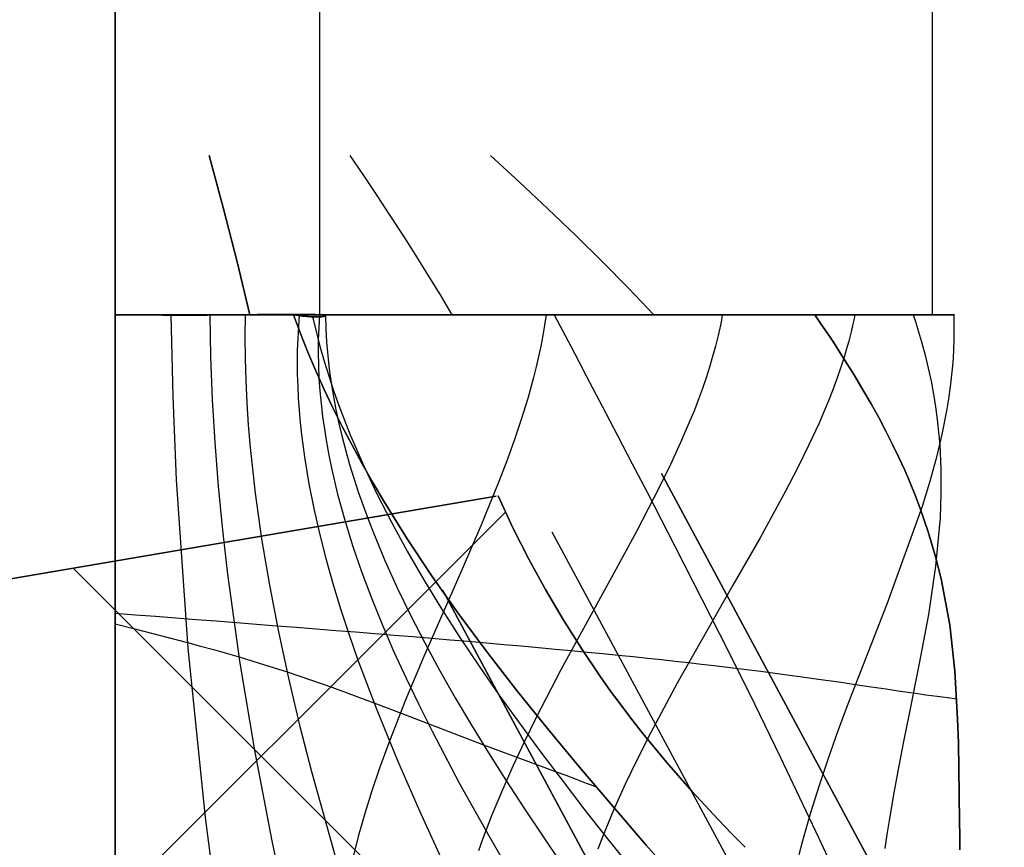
# Model space of a CAD drawing. Header units: millimetres. Extents: x -630 to 192, y -7 to 1615.
# Tile 90 of 249: x 178.54 to 180.89, y 17.82 to 19.8. Entities that reach past the tile are written whole.
import ezdxf

# ---------------------------------------------------------------- set-up
doc = ezdxf.new("R2010")
doc.units = ezdxf.units.MM
doc.header["$MEASUREMENT"] = 0
doc.layers.add('OVIDIO 160x80x72h', color=7, linetype='Continuous')

msp = doc.modelspace()

# ---------------------------------------------------------------- linework, layer by layer
at = {"layer": 'OVIDIO 160x80x72h'}
for points in [[(178.7709573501, 19.09193487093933), (178.7709573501, 803.7713601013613)], [(178.7709573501, 803.7713601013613), (178.7709573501, 19.09193487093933)], [(179.2575818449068, 803.77136010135), (179.2575818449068, 19.0917862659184)], [(180.7174553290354, 803.77136010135), (180.7174553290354, 19.09193487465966)], [(178.7709573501, 17.59193487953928), (178.7709573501, 19.09193487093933)], [(178.7709573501, 19.09193487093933), (178.7709573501, 17.59193487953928)], [(178.5847923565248, 17.50524927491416), (179.7010034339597, 18.62146035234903)], [(178.670610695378, 18.48766574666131), (179.8035198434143, 17.35475659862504)]]:
    msp.add_lwpolyline(points, dxfattribs=at)
at = {"layer": 'OVIDIO 160x80x72h', "extrusion": (1, 0, 0)}
for points in [[(803.7713601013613, 719.8661610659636), (19.09193487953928, 719.8661606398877)], [(19.09193487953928, 719.8661606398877), (803.7713601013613, 719.8661610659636)], [(19.47146639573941, 717.5773067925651), (803.7713601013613, 717.5773067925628)], [(803.7713601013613, 717.5773067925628), (19.47146639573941, 717.5773067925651)], [(19.09193487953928, 719.8661606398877), (17.59193487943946, 719.8661611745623)], [(17.59193487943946, 719.8661611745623), (19.09193487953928, 719.8661606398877)]]:
    msp.add_lwpolyline(points, dxfattribs=at)
at = {"layer": 'OVIDIO 160x80x72h', "extrusion": (0.9999999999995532, 9.452204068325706e-07, 0)}
for points in [[(19.47129720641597, 718.9189475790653), (803.7711909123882, 718.9204302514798)], [(803.7711909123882, 718.9204302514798), (19.47129720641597, 718.9189475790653)]]:
    msp.add_lwpolyline(points, dxfattribs=at)
at = {"layer": 'OVIDIO 160x80x72h', "extrusion": (-0.1089792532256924, 0.202851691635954, 0.9731262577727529)}
for points in [[(-166.8952477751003, 70.6342789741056), (-166.8952477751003, 231.2901234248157)], [(-166.8952477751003, 231.2901234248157), (-166.8952477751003, 70.6342789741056)]]:
    msp.add_lwpolyline(points, dxfattribs=at)
at = {"layer": 'OVIDIO 160x80x72h', "extrusion": (-0.10897925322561, 0.2028516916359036, 0.9731262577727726)}
msp.add_lwpolyline([(-167.1907177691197, 231.2901234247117), (-167.1907177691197, 70.63427897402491)], dxfattribs=at)
at = {"layer": 'OVIDIO 160x80x72h', "extrusion": (-0.1089792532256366, 0.20285169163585, 0.9731262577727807)}
for points in [[(-167.4861877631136, 231.2901234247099), (-167.4861877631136, 70.63427897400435)], [(-167.4861877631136, 70.63427897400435), (-167.4861877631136, 231.2901234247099)]]:
    msp.add_lwpolyline(points, dxfattribs=at)
at = {"layer": 'OVIDIO 160x80x72h', "extrusion": (0.8812084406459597, 0.2655070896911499, -0.3911235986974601)}
for points in [[(-34.94203754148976, 732.0551735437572), (10.6776934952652, 672.8350557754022)], [(10.6776934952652, 672.8350557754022), (-34.94203754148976, 732.0551735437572)]]:
    msp.add_lwpolyline(points, dxfattribs=at)
at = {"layer": 'OVIDIO 160x80x72h', "extrusion": (0.8811853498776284, 0.2655605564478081, -0.391139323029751)}
for points in [[(10.64328880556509, 671.4014656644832), (-35.67699165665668, 731.5197195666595)], [(-35.67699165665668, 731.5197195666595), (10.64328880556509, 671.4014656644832)]]:
    msp.add_lwpolyline(points, dxfattribs=at)
at = {"layer": 'OVIDIO 160x80x72h', "extrusion": (-0.0002316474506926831, 0.9998846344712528, 0.01518762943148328)}
for points in [[(-191.2609136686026, -0.5699951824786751), (-180.2764531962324, 719.5271544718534)], [(-180.2764531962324, 719.5271544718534), (-191.2609136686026, -0.5699951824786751)]]:
    msp.add_lwpolyline(points, dxfattribs=at)
at = {"layer": 'OVIDIO 160x80x72h', "extrusion": (0.7039764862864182, 0.7098970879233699, 0.02152280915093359)}
msp.add_lwpolyline([(-115.5569684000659, -3.469469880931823), (-115.5483132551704, -1.022197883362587), (-115.4650987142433, 716.7210518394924)], dxfattribs=at)
at = {"layer": 'OVIDIO 160x80x72h', "extrusion": (0.7039764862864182, 0.70989708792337, 0.02152280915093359)}
msp.add_lwpolyline([(-115.4650987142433, 716.7210518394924), (-115.5483132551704, -1.022197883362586), (-115.5569684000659, -3.469469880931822)], dxfattribs=at)
at = {"layer": 'OVIDIO 160x80x72h', "extrusion": (-0.000231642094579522, 0.9998841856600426, 0.0152171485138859)}
msp.add_lwpolyline([(-179.3926882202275, 719.5242714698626), (-190.355590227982, -0.5727716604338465)], dxfattribs=at)
at = {"layer": 'OVIDIO 160x80x72h', "extrusion": (-0.0002316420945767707, 0.9998841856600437, 0.01521714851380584)}
msp.add_lwpolyline([(-180.8926326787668, 719.5412807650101), (-191.855431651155, -0.5489945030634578)], dxfattribs=at)
at = {"layer": 'OVIDIO 160x80x72h', "extrusion": (0.9998841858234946, -0.0002316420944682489, 0.01521713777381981)}
for points in [[(27.02815460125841, -3.028065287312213), (16.06545292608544, 717.0553112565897)], [(16.06545292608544, 717.0553112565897), (27.02815460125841, -3.028065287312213)]]:
    msp.add_lwpolyline(points, dxfattribs=at)
at = {"layer": 'OVIDIO 160x80x72h', "extrusion": (0.9998841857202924, -0.0002316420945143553, 0.01521714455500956)}
for points in [[(25.96774302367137, -3.044210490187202), (15.00504622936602, 717.0391661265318)], [(15.00504622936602, 717.0391661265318), (25.96774302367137, -3.044210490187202)]]:
    msp.add_lwpolyline(points, dxfattribs=at)
at = {"layer": 'OVIDIO 160x80x72h', "extrusion": (0.8812713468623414, 0.2653498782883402, -0.3910885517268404)}
for points in [[(-31.8217021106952, 729.1756305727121), (-33.93703785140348, 731.9231778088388)], [(-33.93703785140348, 731.9231778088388), (-31.8217021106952, 729.1756305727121)]]:
    msp.add_lwpolyline(points, dxfattribs=at)
at = {"layer": 'OVIDIO 160x80x72h', "extrusion": (0.8812746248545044, 0.2653521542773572, -0.3910796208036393)}
msp.add_lwpolyline([(-31.91147190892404, 729.1078264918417), (-33.8373235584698, 731.6091891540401)], dxfattribs=at)
at = {"layer": 'OVIDIO 160x80x72h', "extrusion": (0.2760676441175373, 0.1226097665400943, 0.9532856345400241)}
msp.add_lwpolyline([(-54.76247655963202, 55.18523193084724), (-54.76247655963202, 53.68523694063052)], dxfattribs=at)
at = {"layer": 'OVIDIO 160x80x72h', "extrusion": (0, 1, 0)}
for points in [[(-178.9945641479, 718.9189475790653), (-179.6653845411, 717.5773067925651)], [(-179.6653845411, 717.5773067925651), (-178.9945641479, 718.9189475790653)], [(-180.0545957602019, 717.8324491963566), (-179.0918669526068, 718.9827331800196)], [(-179.0918669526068, 718.9827331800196), (-180.0545957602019, 717.8324491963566)], [(-179.5533782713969, 718.4313119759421), (-179.9175811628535, 718.6134134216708)], [(-180.1276862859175, 717.8967100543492), (-179.6936095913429, 718.7648634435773)], [(-180.4381457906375, 718.2614065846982), (-180.417998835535, 718.231588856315), (-180.3972947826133, 718.2021050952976), (-180.3760419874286, 718.1729707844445), (-180.3542493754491, 718.1442011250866), (-180.3319264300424, 718.1158110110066), (-180.3090831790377, 718.0878150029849), (-180.285730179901, 718.0602273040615), (-180.2618785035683, 718.0330617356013), (-180.23753971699, 718.0063317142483), (-180.2127258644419, 717.9800502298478), (-180.187449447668, 717.9542298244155), (-180.161723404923, 717.9288825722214), (-180.1355610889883, 717.904020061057), (-180.1089762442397, 717.879653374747), (-180.0819829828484, 717.8557930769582), (-180.0545957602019, 717.8324491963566)], [(-180.0545957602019, 717.8324491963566), (-180.0819829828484, 717.8557930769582), (-180.1089762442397, 717.879653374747), (-180.1355610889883, 717.904020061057), (-180.161723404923, 717.9288825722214), (-180.187449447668, 717.9542298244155), (-180.2127258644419, 717.9800502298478), (-180.23753971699, 718.0063317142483), (-180.2618785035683, 718.0330617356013), (-180.285730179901, 718.0602273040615), (-180.3090831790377, 718.0878150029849), (-180.3319264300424, 718.1158110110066), (-180.3542493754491, 718.1442011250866), (-180.3760419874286, 718.1729707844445), (-180.3972947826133, 718.2021050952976), (-180.417998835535, 718.231588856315), (-180.4381457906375, 718.2614065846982)]]:
    msp.add_lwpolyline(points, dxfattribs=at)
at = {"layer": 'OVIDIO 160x80x72h', "extrusion": (-8.628839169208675e-05, 0.999999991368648, -9.908086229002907e-05)}
for points in [[(-179.093513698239, 718.9846197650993), (-179.1010301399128, 718.9910134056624), (-179.1084290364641, 718.9975631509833), (-179.1157055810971, 719.0042657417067), (-179.1228550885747, 719.011117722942), (-179.1298730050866, 719.0181154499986), (-179.1367549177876, 719.0252550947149), (-179.1434965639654, 719.032532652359), (-179.1500938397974, 719.039943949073), (-179.1565428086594, 719.0474846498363), (-179.1628397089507, 719.0551502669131), (-179.1689809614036, 719.06293616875), (-179.1749631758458, 719.0708375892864), (-179.1807831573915, 719.0788496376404), (-179.1864379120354, 719.0869673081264), (-179.1919246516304, 719.095185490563), (-179.1972407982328, 719.1034989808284)], [(-179.1972407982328, 719.1034989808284), (-179.1919246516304, 719.095185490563), (-179.1864379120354, 719.0869673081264), (-179.1807831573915, 719.0788496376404), (-179.1749631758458, 719.0708375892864), (-179.1689809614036, 719.06293616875), (-179.1628397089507, 719.0551502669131), (-179.1565428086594, 719.0474846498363), (-179.1500938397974, 719.039943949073), (-179.1434965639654, 719.032532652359), (-179.1367549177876, 719.0252550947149), (-179.1298730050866, 719.0181154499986), (-179.1228550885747, 719.011117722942), (-179.1157055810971, 719.0042657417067), (-179.1084290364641, 718.9975631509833), (-179.1010301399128, 718.9910134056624), (-179.093513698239, 718.9846197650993)]]:
    msp.add_lwpolyline(points, dxfattribs=at)
at = {"layer": 'OVIDIO 160x80x72h', "extrusion": (1.144784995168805e-05, 0.9999999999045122, -7.740965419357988e-06)}
for points in [[(-179.1953754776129, 719.101760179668), (-180.4379272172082, 718.2615543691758)], [(-180.4379272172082, 718.2615543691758), (-179.1953754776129, 719.101760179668)]]:
    msp.add_lwpolyline(points, dxfattribs=at)
at = {"layer": 'OVIDIO 160x80x72h', "extrusion": (6.901766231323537e-06, 1.177295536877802e-06, 0.9999999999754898)}
for points in [[(178.077861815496, 18.38655530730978), (179.6783191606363, 18.65955952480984)], [(179.6783191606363, 18.65955952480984), (178.077861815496, 18.38655530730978)]]:
    msp.add_lwpolyline(points, dxfattribs=at)
at = {"layer": 'OVIDIO 160x80x72h', "extrusion": (-0.1614940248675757, 0.9827773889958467, -0.08982362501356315)}
msp.add_lwpolyline([(-181.3252664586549, 716.1917229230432), (-180.4619660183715, 715.7198215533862)], dxfattribs=at)
at = {"layer": 'OVIDIO 160x80x72h'}
for points in [[(179.0918669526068, 19.09193487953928, 718.9827331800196), (179.0610909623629, 19.218434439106, 718.9589481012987), (179.0286507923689, 19.34496683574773, 718.9376823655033), (178.9945641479, 19.47146639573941, 718.9189475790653)], [(178.9945641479, 19.47146639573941, 718.9189475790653), (179.0286507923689, 19.34496683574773, 718.9376823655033), (179.0610909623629, 19.218434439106, 718.9589481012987), (179.0918669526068, 19.09193487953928, 718.9827331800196)], [(179.3299743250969, 19.47146639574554, 718.2481272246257), (179.3623404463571, 19.42403036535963, 718.264908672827), (179.3941896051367, 19.37658969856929, 718.2826185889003), (179.4255004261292, 19.32914594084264, 718.3012429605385), (179.4562515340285, 19.28170063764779, 718.3207677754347), (179.4864215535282, 19.23425533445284, 718.3411790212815), (179.515989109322, 19.18681157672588, 718.3624626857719), (179.5449328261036, 19.13937090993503, 718.3846047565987), (179.5732313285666, 19.09193487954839, 718.4075912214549)], [(179.6653845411, 19.47146639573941, 717.5773067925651), (179.7342242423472, 19.40821150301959, 717.6134158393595), (179.8016086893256, 19.34495589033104, 717.6521723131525), (179.8674365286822, 19.28170063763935, 717.6935187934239), (179.9316081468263, 19.21844538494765, 717.7373917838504), (179.9940255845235, 19.1551897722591, 717.7837252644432), (180.0545957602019, 19.09193487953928, 717.8324491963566)], [(180.0545957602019, 19.09193487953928, 717.8324491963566), (179.9940255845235, 19.1551897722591, 717.7837252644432), (179.9316081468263, 19.21844538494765, 717.7373917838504), (179.8674365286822, 19.28170063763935, 717.6935187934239), (179.8016086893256, 19.34495589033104, 717.6521723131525), (179.7342242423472, 19.40821150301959, 717.6134158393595), (179.6653845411, 19.47146639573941, 717.5773067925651)], [(179.1955940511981, 19.0919556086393, 719.1016123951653), (179.2013636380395, 19.09111249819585, 719.1111200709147), (179.2069403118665, 19.09033778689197, 719.1208290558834), (179.2123200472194, 19.08963423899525, 719.1307336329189), (179.2174988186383, 19.08900461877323, 719.1408280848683), (179.2224726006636, 19.0884516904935, 719.1511066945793), (179.2272373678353, 19.08797821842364, 719.1615637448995), (179.2317890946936, 19.0875869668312, 719.1721935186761), (179.2361237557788, 19.08728069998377, 719.1829902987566), (179.2402373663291, 19.08706047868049, 719.1939487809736), (179.2441261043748, 19.08692054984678, 719.2050653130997), (179.2477861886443, 19.08685345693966, 719.2163366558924), (179.251213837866, 19.08685174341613, 719.2277595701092), (179.2544052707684, 19.0869079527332, 719.239330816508), (179.2573567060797, 19.08701462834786, 719.2510471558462), (179.2600643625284, 19.08716431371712, 719.2629053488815), (179.2625244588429, 19.08734955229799, 719.2749021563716), (179.2647305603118, 19.08756457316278, 719.2870361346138), (179.266665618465, 19.08781034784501, 719.2993130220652), (179.2683099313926, 19.08808953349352, 719.3117403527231), (179.2696437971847, 19.08840478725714, 719.3243256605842), (179.2706475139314, 19.08875876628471, 719.3370764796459), (179.2713013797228, 19.08915412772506, 719.350000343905), (179.271585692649, 19.08959352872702, 719.3631047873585), (179.2714807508, 19.09007962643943, 719.3763973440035), (179.2708491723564, 19.09040308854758, 719.3923201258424), (179.2696943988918, 19.09071316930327, 719.4082456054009), (179.2680207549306, 19.0910089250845, 719.4241554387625), (179.2658325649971, 19.09128941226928, 719.4400312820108), (179.2631341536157, 19.0915536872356, 719.4558547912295), (179.2599298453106, 19.09180080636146, 719.471607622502), (179.2562239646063, 19.09202982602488, 719.4872714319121), (179.2520208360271, 19.09223980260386, 719.502827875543), (179.2473247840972, 19.09242979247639, 719.5182586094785), (179.2421401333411, 19.09259885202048, 719.5335452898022), (179.2364712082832, 19.09274603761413, 719.5486695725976), (179.2303223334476, 19.09287040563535, 719.5636131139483), (179.2236978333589, 19.09297101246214, 719.5783575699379), (179.2166020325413, 19.0930469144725, 719.5928845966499), (179.2090392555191, 19.09309716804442, 719.6071758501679), (179.2010138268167, 19.09312082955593, 719.6212129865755), (179.1925313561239, 19.09311757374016, 719.6349787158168), (179.1836025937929, 19.09308954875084, 719.6484599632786), (179.1742395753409, 19.09303952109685, 719.6616447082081), (179.1644543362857, 19.09297025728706, 719.6745209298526), (179.1542589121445, 19.09288452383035, 719.6870766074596), (179.1436653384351, 19.09278508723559, 719.6992997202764), (179.1326856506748, 19.09267471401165, 719.7111782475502), (179.1213318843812, 19.09255617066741, 719.7227001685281), (179.1096160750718, 19.09243222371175, 719.7338534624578), (179.0975502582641, 19.09230563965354, 719.7446261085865), (179.0851464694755, 19.09217918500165, 719.7550060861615), (179.0724167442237, 19.09205562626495, 719.7649813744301), (179.059373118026, 19.09193772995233, 719.7745399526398), (179.0460276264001, 19.09182826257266, 719.7836698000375), (179.0323923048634, 19.09172999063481, 719.7923588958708), (179.0184791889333, 19.09164568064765, 719.8005952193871), (179.0043010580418, 19.09157748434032, 719.8083680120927), (178.989873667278, 19.09152509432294, 719.8156715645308), (178.9752135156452, 19.0914875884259, 719.8225014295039), (178.9603371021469, 19.09146404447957, 719.8288531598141), (178.9452609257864, 19.09145354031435, 719.834722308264), (178.9300014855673, 19.09145515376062, 719.8401044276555), (178.9145752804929, 19.09146796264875, 719.8449950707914), (178.8989988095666, 19.09149104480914, 719.8493897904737), (178.883288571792, 19.09152347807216, 719.8532841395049), (178.8674610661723, 19.0915643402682, 719.8566736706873), (178.851532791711, 19.09161270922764, 719.8595539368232), (178.8355202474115, 19.09166766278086, 719.8619204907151), (178.8194399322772, 19.09172827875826, 719.863768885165), (178.8033083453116, 19.0917936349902, 719.8650946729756), (178.7871419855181, 19.09186280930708, 719.865893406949), (178.7709573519, 19.09193487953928, 719.8661606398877)], [(178.7709573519, 19.09193487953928, 719.8661606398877), (178.7871419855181, 19.09186280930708, 719.865893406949), (178.8033083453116, 19.0917936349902, 719.8650946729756), (178.8194399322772, 19.09172827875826, 719.863768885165), (178.8355202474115, 19.09166766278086, 719.8619204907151), (178.851532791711, 19.09161270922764, 719.8595539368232), (178.8674610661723, 19.0915643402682, 719.8566736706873), (178.883288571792, 19.09152347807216, 719.8532841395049), (178.8989988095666, 19.09149104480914, 719.8493897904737), (178.9145752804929, 19.09146796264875, 719.8449950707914), (178.9300014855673, 19.09145515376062, 719.8401044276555), (178.9452609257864, 19.09145354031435, 719.834722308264), (178.9603371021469, 19.09146404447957, 719.8288531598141), (178.9752135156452, 19.0914875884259, 719.8225014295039), (178.989873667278, 19.09152509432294, 719.8156715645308), (179.0043010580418, 19.09157748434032, 719.8083680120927), (179.0184791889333, 19.09164568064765, 719.8005952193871), (179.0323923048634, 19.09172999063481, 719.7923588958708), (179.0460276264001, 19.09182826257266, 719.7836698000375), (179.059373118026, 19.09193772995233, 719.7745399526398), (179.0724167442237, 19.09205562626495, 719.7649813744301), (179.0851464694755, 19.09217918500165, 719.7550060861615), (179.0975502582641, 19.09230563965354, 719.7446261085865), (179.1096160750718, 19.09243222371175, 719.7338534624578), (179.1213318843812, 19.09255617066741, 719.7227001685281), (179.1326856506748, 19.09267471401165, 719.7111782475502), (179.1436653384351, 19.09278508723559, 719.6992997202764), (179.1542589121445, 19.09288452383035, 719.6870766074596), (179.1644543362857, 19.09297025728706, 719.6745209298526), (179.1742395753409, 19.09303952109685, 719.6616447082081), (179.1836025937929, 19.09308954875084, 719.6484599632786), (179.1925313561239, 19.09311757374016, 719.6349787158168), (179.2010138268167, 19.09312082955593, 719.6212129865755), (179.2090392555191, 19.09309716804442, 719.6071758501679), (179.2166020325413, 19.0930469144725, 719.5928845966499), (179.2236978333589, 19.09297101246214, 719.5783575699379), (179.2303223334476, 19.09287040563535, 719.5636131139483), (179.2364712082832, 19.09274603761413, 719.5486695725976), (179.2421401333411, 19.09259885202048, 719.5335452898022), (179.2473247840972, 19.09242979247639, 719.5182586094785), (179.2520208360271, 19.09223980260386, 719.502827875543), (179.2562239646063, 19.09202982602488, 719.4872714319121), (179.2599298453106, 19.09180080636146, 719.471607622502), (179.2631341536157, 19.0915536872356, 719.4558547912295), (179.2658325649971, 19.09128941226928, 719.4400312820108), (179.2680207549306, 19.0910089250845, 719.4241554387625), (179.2696943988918, 19.09071316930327, 719.4082456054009), (179.2708491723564, 19.09040308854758, 719.3923201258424), (179.2714807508, 19.09007962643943, 719.3763973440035), (179.271585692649, 19.08959352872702, 719.3631047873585), (179.2713013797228, 19.08915412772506, 719.350000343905), (179.2706475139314, 19.08875876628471, 719.3370764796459), (179.2696437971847, 19.08840478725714, 719.3243256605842), (179.2683099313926, 19.08808953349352, 719.3117403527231), (179.266665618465, 19.08781034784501, 719.2993130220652), (179.2647305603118, 19.08756457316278, 719.2870361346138), (179.2625244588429, 19.08734955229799, 719.2749021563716), (179.2600643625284, 19.08716431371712, 719.2629053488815), (179.2573567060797, 19.08701462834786, 719.2510471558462), (179.2544052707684, 19.0869079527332, 719.239330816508), (179.251213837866, 19.08685174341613, 719.2277595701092), (179.2477861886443, 19.08685345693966, 719.2163366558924), (179.2441261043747, 19.08692054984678, 719.2050653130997), (179.2402373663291, 19.08706047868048, 719.1939487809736), (179.2361237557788, 19.08728069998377, 719.1829902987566), (179.2317890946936, 19.0875869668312, 719.1721935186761), (179.2272373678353, 19.08797821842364, 719.1615637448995), (179.2224726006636, 19.0884516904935, 719.1511066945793), (179.2174988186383, 19.08900461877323, 719.1408280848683), (179.2123200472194, 19.08963423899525, 719.1307336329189), (179.2069403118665, 19.09033778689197, 719.1208290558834), (179.2013636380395, 19.09111249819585, 719.1111200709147), (179.1955940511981, 19.0919556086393, 719.1016123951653)], [(178.7709573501, 19.09193487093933, 721.3661611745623), (178.8153492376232, 19.09193487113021, 721.3656684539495), (178.8601178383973, 19.09193487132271, 721.3641727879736), (178.9052338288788, 19.09193487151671, 721.3616485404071), (178.9506662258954, 19.09193487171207, 721.358070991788), (178.9963824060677, 19.09193487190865, 721.3534164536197), (179.0423481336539, 19.0919348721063, 721.3476623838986), (179.0885275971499, 19.09193487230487, 721.3407875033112), (179.1348834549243, 19.0919348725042, 721.3327719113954), (179.1813768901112, 19.09193487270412, 721.3235972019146), (179.2279676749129, 19.09193487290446, 721.3132465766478), (179.2746142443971, 19.09193487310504, 721.301704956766), (179.3212737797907, 19.09193487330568, 721.2889590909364), (179.3679023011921, 19.09193487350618, 721.2749976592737), (179.4144547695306, 19.09193487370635, 721.2598113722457), (179.4608851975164, 19.091934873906, 721.2433930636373), (179.5071467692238, 19.09193487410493, 721.2257377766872), (179.5531919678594, 19.09193487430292, 721.2068428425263), (179.5989727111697, 19.09193487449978, 721.1867079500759), (179.6444404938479, 19.09193487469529, 721.1653352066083), (179.689546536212, 19.09193487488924, 721.1427291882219), (179.7342419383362, 19.09193487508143, 721.1188969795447), (179.7784778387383, 19.09193487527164, 721.0938482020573), (179.8222055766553, 19.09193487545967, 721.06759503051), (179.8653768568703, 19.0919348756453, 721.0401521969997), (179.907943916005, 19.09193487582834, 721.01153698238), (179.9498596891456, 19.09193487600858, 720.9817691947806), (179.9910779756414, 19.09193487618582, 720.950871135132), (180.0315536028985, 19.09193487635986, 720.9188675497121), (180.0712425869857, 19.09193487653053, 720.8857855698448), (180.1101022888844, 19.09193487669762, 720.851654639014), (180.1480915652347, 19.09193487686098, 720.8165064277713), (180.1851709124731, 19.09193487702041, 720.7803747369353), (180.2213026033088, 19.09193487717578, 720.7432953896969), (180.2564508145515, 19.09193487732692, 720.7053061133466), (180.2905817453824, 19.09193487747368, 720.6664464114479), (180.3236637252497, 19.09193487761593, 720.6267574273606), (180.3556673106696, 19.09193487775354, 720.5862818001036), (180.386565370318, 19.0919348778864, 720.5450635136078), (180.4163331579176, 19.0919348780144, 720.503147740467), (180.4449483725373, 19.09193487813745, 720.4605806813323), (180.4723912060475, 19.09193487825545, 720.4174094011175), (180.4986443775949, 19.09193487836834, 720.3736816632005), (180.5236931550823, 19.09193487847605, 720.3294457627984), (180.5475253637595, 19.09193487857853, 720.2847503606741), (180.570131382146, 19.09193487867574, 720.23964431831), (180.5915041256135, 19.09193487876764, 720.1941765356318), (180.611639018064, 19.09193487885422, 720.1483957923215), (180.6305339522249, 19.09193487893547, 720.1023505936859), (180.6481892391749, 19.09193487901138, 720.0560890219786), (180.6646075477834, 19.09193487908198, 720.0096585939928), (180.6797938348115, 19.09193487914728, 719.9631061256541), (180.6937552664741, 19.09193487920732, 719.9164776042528), (180.7065011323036, 19.09193487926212, 719.8698180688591), (180.7180427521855, 19.09193487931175, 719.823171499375), (180.7283933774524, 19.09193487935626, 719.7765807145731), (180.7375680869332, 19.09193487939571, 719.7300872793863), (180.745583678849, 19.09193487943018, 719.6837314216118), (180.7524585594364, 19.09193487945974, 719.6375519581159), (180.7582126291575, 19.09193487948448, 719.5915862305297), (180.7628671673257, 19.0919348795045, 719.5458700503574), (180.7664447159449, 19.09193487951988, 719.5004376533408), (180.7689689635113, 19.09193487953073, 719.4553216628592), (180.7704646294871, 19.09193487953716, 719.4105530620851), (180.7709573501, 19.09193487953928, 719.3661611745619), (180.7706315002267, 19.09193487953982, 719.3300600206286), (180.769650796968, 19.09193487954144, 719.2938804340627), (180.768010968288, 19.09193487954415, 719.257639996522), (180.7657083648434, 19.09193487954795, 719.2213565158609), (180.7627399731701, 19.09193487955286, 719.1850479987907), (180.7591034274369, 19.09193487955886, 719.1487326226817), (180.7547970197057, 19.09193487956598, 719.1124287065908), (180.7498197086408, 19.0919348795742, 719.0761546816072), (180.7441711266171, 19.09193487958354, 719.0399290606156), (180.7378515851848, 19.09193487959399, 719.0037704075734), (180.7308620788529, 19.09193487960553, 718.9676973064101), (180.7232042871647, 19.09193487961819, 718.9317283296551), (180.7148805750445, 19.09193487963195, 718.895882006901), (180.705893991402, 19.0919348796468, 718.860176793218), (180.6962482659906, 19.09193487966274, 718.8246310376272), (180.6859478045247, 19.09193487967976, 718.7892629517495), (180.6749976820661, 19.09193487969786, 718.7540905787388), (180.6634036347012, 19.09193487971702, 718.7191317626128), (180.6511720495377, 19.09193487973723, 718.6844041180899), (180.6383099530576, 19.09193487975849, 718.6499250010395), (180.6248249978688, 19.09193487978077, 718.6157114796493), (180.6107254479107, 19.09193487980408, 718.5817803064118), (180.5960201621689, 19.09193487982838, 718.5481478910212), (180.5807185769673, 19.09193487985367, 718.5148302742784), (180.5648306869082, 19.09193487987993, 718.481843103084), (180.5483670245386, 19.09193487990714, 718.4492016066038), (180.5313386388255, 19.09193487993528, 718.4169205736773), (180.5137570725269, 19.09193487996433, 718.385014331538), (180.4956343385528, 19.09193487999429, 718.3534967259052), (180.4769828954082, 19.09193488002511, 718.3223811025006), (180.4578156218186, 19.09193488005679, 718.291680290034), (180.4381457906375, 19.0919348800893, 718.2614065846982)], [(180.4381457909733, 19.09193487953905, 718.2614065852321), (180.4564904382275, 19.09193487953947, 718.2896476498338), (180.4743075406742, 19.09193487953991, 718.3182010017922), (180.4915967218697, 19.09193487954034, 718.347057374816), (180.5083576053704, 19.09193487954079, 718.3762075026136), (180.5245898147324, 19.09193487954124, 718.4056421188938), (180.5402929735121, 19.0919348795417, 718.4353519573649), (180.5554667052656, 19.09193487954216, 718.4653277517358), (180.5701106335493, 19.09193487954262, 718.495560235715), (180.5978075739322, 19.09193487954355, 718.5567582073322), (180.6233807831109, 19.09193487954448, 718.6188717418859), (180.6468272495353, 19.0919348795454, 718.6818267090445), (180.6681439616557, 19.0919348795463, 718.7455489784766), (180.6873279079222, 19.09193487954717, 718.8099644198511), (180.7043760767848, 19.09193487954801, 718.8749989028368), (180.7192854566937, 19.0919348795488, 718.9405782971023), (180.7320530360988, 19.09193487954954, 719.0066284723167), (180.7426758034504, 19.09193487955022, 719.0730752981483), (180.7511507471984, 19.09193487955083, 719.1398446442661), (180.7574748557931, 19.09193487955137, 719.2068623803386), (180.7616451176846, 19.09193487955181, 719.2740543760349), (180.7636585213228, 19.09193487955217, 719.3413465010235), (180.763512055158, 19.09193487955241, 719.4086646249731), (180.7612027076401, 19.09193487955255, 719.4759346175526), (180.7567274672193, 19.09193487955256, 719.5430823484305), (180.7500833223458, 19.09193487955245, 719.6100336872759), (180.7412672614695, 19.09193487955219, 719.6767145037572), (180.7302762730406, 19.09193487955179, 719.7430506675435), (180.7171073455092, 19.09193487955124, 719.8089680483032), (180.7017574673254, 19.09193487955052, 719.8743925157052), (180.6842236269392, 19.09193487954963, 719.9392499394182), (180.6645028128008, 19.09193487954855, 720.0034661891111), (180.6425920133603, 19.0919348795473, 720.0669671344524), (180.6184882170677, 19.09193487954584, 720.129678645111), (180.6056130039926, 19.09193487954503, 720.1607151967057), (180.5921884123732, 19.09193487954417, 720.1915265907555), (180.5782140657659, 19.09193487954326, 720.2221035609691), (180.5636895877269, 19.09193487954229, 720.252436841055), (180.5486146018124, 19.09193487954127, 720.2825171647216), (180.5329887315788, 19.09193487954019, 720.3123352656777), (180.5168213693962, 19.09193487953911, 720.3418625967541), (180.5001275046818, 19.09193487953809, 720.3710736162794), (180.4829151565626, 19.09193487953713, 720.3999635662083), (180.4651923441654, 19.09193487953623, 720.4285276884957), (180.4469670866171, 19.09193487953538, 720.4567612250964), (180.4282474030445, 19.09193487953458, 720.4846594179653), (180.4090413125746, 19.09193487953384, 720.5122175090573), (180.3893568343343, 19.09193487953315, 720.5394307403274), (180.3485847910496, 19.09193487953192, 720.5928035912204), (180.3059954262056, 19.09193487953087, 720.6447399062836), (180.2616528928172, 19.09193487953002, 720.6952016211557), (180.2156213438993, 19.09193487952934, 720.7441506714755), (180.1679649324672, 19.09193487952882, 720.791548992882), (180.1187478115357, 19.09193487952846, 720.837358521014), (180.06803413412, 19.09193487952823, 720.8815411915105), (180.0158880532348, 19.09193487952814, 720.9240589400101), (179.9623737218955, 19.09193487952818, 720.9648737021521), (179.9075552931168, 19.09193487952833, 721.0039474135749), (179.8514969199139, 19.09193487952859, 721.0412420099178), (179.7942627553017, 19.09193487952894, 721.0767194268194), (179.7359169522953, 19.09193487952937, 721.1103415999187), (179.6765236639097, 19.09193487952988, 721.1420704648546), (179.6161470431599, 19.09193487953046, 721.1718679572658), (179.5548512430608, 19.09193487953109, 721.1996960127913), (179.4927004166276, 19.09193487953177, 721.2255165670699), (179.4297587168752, 19.09193487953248, 721.2492915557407), (179.3660902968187, 19.09193487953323, 721.2709829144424), (179.301759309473, 19.09193487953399, 721.2905525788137), (179.2368299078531, 19.09193487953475, 721.3079624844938), (179.1713662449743, 19.09193487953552, 721.3231745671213), (179.1054324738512, 19.09193487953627, 721.3361507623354), (179.0390927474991, 19.091934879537, 721.3468530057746), (179.0057906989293, 19.09193487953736, 721.3513395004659), (178.9724112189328, 19.0919348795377, 721.3552432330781), (178.9389623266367, 19.09193487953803, 721.3585594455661), (178.9054520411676, 19.09193487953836, 721.3612833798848), (178.8718883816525, 19.09193487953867, 721.3634102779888), (178.8382793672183, 19.09193487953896, 721.3649353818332), (178.8046330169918, 19.09193487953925, 721.3658539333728), (178.7709573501, 19.09193487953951, 721.3661611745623)], [(178.9036728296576, 19.09194916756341, 719.8485717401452), (178.9080749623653, 18.8968045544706, 719.8488360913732), (178.9164649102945, 18.69863437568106, 719.8505979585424), (178.944238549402, 18.29672021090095, 719.8567245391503), (178.9850543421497, 17.89321245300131, 719.8631720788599), (179.0369728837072, 17.49511688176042, 719.8661611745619)], [(178.996702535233, 19.09196307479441, 719.8129538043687), (178.9982130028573, 18.99171027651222, 719.8133934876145), (179.0020891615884, 18.89008515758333, 719.814965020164), (179.0082074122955, 18.78726558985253, 719.8175083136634), (179.016444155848, 18.68342944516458, 719.820863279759), (179.0266757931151, 18.57875459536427, 719.8248698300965), (179.038778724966, 18.47341891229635, 719.8293678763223), (179.0681040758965, 18.26147653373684, 719.8391981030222), (179.1034314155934, 18.04902528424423, 719.8490732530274), (179.143771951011, 17.8374881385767, 719.8577126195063), (179.1881368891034, 17.62828807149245, 719.8638354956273), (179.2355374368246, 17.42284805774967, 719.8661611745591)], [(179.0807284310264, 19.09198003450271, 719.7594953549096), (179.0799593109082, 19.04025603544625, 719.7608054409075), (179.0803276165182, 18.98807141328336, 719.7625739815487), (179.0817958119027, 18.93545484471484, 719.7647681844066), (179.0843263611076, 18.88243500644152, 719.7673552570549), (179.0878817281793, 18.82904057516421, 719.770302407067), (179.092424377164, 18.77530022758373, 719.7735768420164), (179.1043213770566, 18.66689649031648, 719.7809763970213), (179.1197170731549, 18.55745320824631, 719.7892915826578), (179.1383111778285, 18.44719979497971, 719.798260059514), (179.1598034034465, 18.3363656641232, 719.807619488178), (179.1838934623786, 18.2251802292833, 719.817107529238), (179.2102810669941, 18.11387290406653, 719.826461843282), (179.2386659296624, 18.00267310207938, 719.8354200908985), (179.3002262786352, 17.78151372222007, 719.8510990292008), (179.3661722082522, 17.56353739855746, 719.86204562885), (179.4000390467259, 17.45631641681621, 719.8650884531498), (179.4341014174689, 17.35057943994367, 719.866161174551)], [(180.1190640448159, 17.73267474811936, 719.7294083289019), (180.0363176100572, 17.82719159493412, 719.6999803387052), (179.9554714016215, 17.92079531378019, 719.6682411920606), (179.8768153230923, 18.01357445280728, 719.6343206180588), (179.8006392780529, 18.1056175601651, 719.5983483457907), (179.7272331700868, 18.19701318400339, 719.560454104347), (179.6568869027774, 18.28784987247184, 719.5207676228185), (179.5898903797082, 18.37821617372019, 719.479418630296), (179.5265067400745, 18.46819500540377, 719.4365315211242), (179.4668920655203, 18.55784676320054, 719.3922093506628), (179.4111756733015, 18.6472262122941, 719.3465498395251), (179.3848197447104, 18.69183093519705, 719.3232491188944), (179.3594868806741, 18.73638811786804, 719.2996507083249), (179.3351932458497, 18.78090460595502, 719.2757668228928), (179.3119550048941, 18.82538724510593, 719.2516096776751), (179.2897883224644, 18.86984288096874, 719.2271914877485), (179.2687093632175, 18.91427835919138, 719.2025244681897), (179.2487342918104, 18.95870052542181, 719.1776208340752), (179.2298792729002, 19.00311622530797, 719.1524928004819), (179.2121604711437, 19.04753230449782, 719.1271525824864), (179.1955940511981, 19.0919556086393, 719.1016123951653)], [(179.1955940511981, 19.0919556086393, 719.1016123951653), (179.2121604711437, 19.04753230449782, 719.1271525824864), (179.2298792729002, 19.00311622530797, 719.1524928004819), (179.2487342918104, 18.95870052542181, 719.1776208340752), (179.2687093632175, 18.91427835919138, 719.2025244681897), (179.2897883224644, 18.86984288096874, 719.2271914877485), (179.3119550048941, 18.82538724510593, 719.2516096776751), (179.3351932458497, 18.78090460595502, 719.2757668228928), (179.3594868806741, 18.73638811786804, 719.2996507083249), (179.3848197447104, 18.69183093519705, 719.3232491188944), (179.4111756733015, 18.6472262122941, 719.3465498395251), (179.4668920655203, 18.55784676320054, 719.3922093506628), (179.5265067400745, 18.46819500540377, 719.4365315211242), (179.5898903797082, 18.37821617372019, 719.479418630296), (179.6568869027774, 18.28784987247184, 719.5207676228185), (179.7272331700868, 18.19701318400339, 719.5604541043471), (179.8006392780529, 18.1056175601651, 719.5983483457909), (179.8768153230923, 18.01357445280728, 719.6343206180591), (179.9554714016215, 17.92079531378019, 719.6682411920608), (180.0363176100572, 17.82719159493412, 719.6999803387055), (180.1190640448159, 17.73267474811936, 719.7294083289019)], [(179.2094648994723, 19.09202399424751, 719.6086819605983), (179.2072821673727, 19.06397231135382, 719.6132212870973), (179.2057385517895, 19.03579058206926, 719.6178518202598), (179.2048214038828, 19.00748292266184, 719.6225683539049), (179.204518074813, 18.97905344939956, 719.6273656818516), (179.2048159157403, 18.95050627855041, 719.6322385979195), (179.2057022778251, 18.92184552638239, 719.6371818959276), (179.2071645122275, 18.89307530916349, 719.6421903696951), (179.209189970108, 18.86419974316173, 719.6472588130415), (179.2117660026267, 18.8352229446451, 719.6523820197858), (179.2148799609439, 18.80614902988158, 719.6575547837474), (179.2226710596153, 18.7477263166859, 719.6680281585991), (179.2324620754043, 18.6889645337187, 719.6786372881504), (179.2441518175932, 18.62989661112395, 719.6893405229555), (179.2576390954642, 18.57055547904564, 719.700096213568), (179.2728227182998, 18.51097406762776, 719.7108627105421), (179.289601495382, 18.45118530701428, 719.7215983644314), (179.3078742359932, 18.39122212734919, 719.73226152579), (179.3275397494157, 18.33111745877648, 719.7428105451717), (179.3484968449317, 18.27090423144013, 719.7532037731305), (179.3938810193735, 18.15028382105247, 719.7733562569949), (179.4432172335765, 18.02962433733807, 719.7923857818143), (179.4956959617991, 17.90918922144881, 719.80995915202), (179.5505076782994, 17.78924191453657, 719.8257431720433)], [(179.2410613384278, 19.08772173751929, 719.1923967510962), (179.2494666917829, 19.05225481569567, 719.2131649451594), (179.2587183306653, 19.01686817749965, 719.2336118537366), (179.2687972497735, 18.98155972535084, 719.2537372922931), (179.2796844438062, 18.94632736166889, 719.2735410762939), (179.2913609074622, 18.91116898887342, 719.2930230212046), (179.3038076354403, 18.87608250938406, 719.31218294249), (179.317005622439, 18.84106582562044, 719.3310206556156), (179.3309358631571, 18.80611684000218, 719.3495359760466), (179.3455793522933, 18.77123345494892, 719.3677287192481), (179.3609170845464, 18.73641357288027, 719.3855987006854), (179.393599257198, 18.66695592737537, 719.4203696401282), (179.4288303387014, 18.59772712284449, 719.4538473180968), (179.4664582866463, 18.52871037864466, 719.4860302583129), (179.5063310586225, 18.45988891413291, 719.5169169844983), (179.5482966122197, 18.39124594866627, 719.5465060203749), (179.5922029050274, 18.32276470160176, 719.5747958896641), (179.6378978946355, 18.2544283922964, 719.601785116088), (179.6852295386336, 18.18622024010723, 719.6274722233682), (179.7340457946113, 18.11812346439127, 719.6518557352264), (179.7841946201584, 18.05012128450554, 719.6749341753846), (179.8355239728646, 17.98219691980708, 719.6967060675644), (179.8878818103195, 17.91433358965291, 719.7171699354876), (179.9411160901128, 17.84651451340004, 719.7363243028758), (180.0496058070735, 17.71094200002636, 719.7706986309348)], [(179.257866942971, 19.09206144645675, 719.485100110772), (179.2559322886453, 19.06211167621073, 719.494636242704), (179.2548384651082, 19.0320582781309, 719.5041298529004), (179.2545678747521, 19.00190469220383, 719.5135774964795), (179.2551029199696, 18.97165435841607, 719.5229757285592), (179.2564260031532, 18.94131071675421, 719.5323211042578), (179.2585195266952, 18.91087720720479, 719.541610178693), (179.2613658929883, 18.88035726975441, 719.5508395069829), (179.2649475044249, 18.84975434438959, 719.5600056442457), (179.2692467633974, 18.81907187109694, 719.5691051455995), (179.2742460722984, 18.788313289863, 719.5781345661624), (179.2799278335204, 18.75748204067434, 719.5870904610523), (179.2862744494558, 18.72658156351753, 719.5959693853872), (179.2932683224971, 18.69561529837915, 719.6047678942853), (179.3008918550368, 18.66458668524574, 719.6134825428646), (179.3179575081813, 18.60235617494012, 719.6306464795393), (179.3373306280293, 18.53991755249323, 719.6474336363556), (179.3588704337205, 18.47729833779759, 719.6638164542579), (179.3824361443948, 18.41452605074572, 719.6797673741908), (179.4078869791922, 18.35162821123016, 719.6952588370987), (179.4350821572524, 18.28863233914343, 719.710263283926), (179.4638808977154, 18.22556595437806, 719.7247531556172), (179.4941424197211, 18.16245657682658, 719.7387008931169), (179.5257259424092, 18.09933172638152, 719.7520789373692), (179.5922958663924, 17.97314568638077, 719.7770157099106), (179.6624644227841, 17.84722799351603, 719.7993430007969), (179.7351053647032, 17.72179880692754, 719.8188403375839)], [(179.2720595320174, 19.09126253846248, 719.3535247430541), (179.2729295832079, 19.05907908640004, 719.3688470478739), (179.2747272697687, 19.02685070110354, 719.383955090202), (179.2774324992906, 18.99457912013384, 719.3988480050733), (179.2810251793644, 18.96226608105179, 719.4135249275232), (179.2854852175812, 18.92991332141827, 719.427984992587), (179.2907925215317, 18.89752257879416, 719.4422273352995), (179.296926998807, 18.8650955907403, 719.4562510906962), (179.3038685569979, 18.83263409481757, 719.4700553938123), (179.3115971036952, 18.80013982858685, 719.4836393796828), (179.32009254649, 18.76761452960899, 719.4970021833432), (179.3293347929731, 18.73505993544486, 719.5101429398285), (179.3393037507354, 18.70247778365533, 719.5230607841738), (179.3499793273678, 18.66986981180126, 719.5357548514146), (179.3613414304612, 18.63723775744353, 719.5482242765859), (179.3733699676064, 18.604583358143, 719.5604681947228), (179.3860448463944, 18.57190835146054, 719.5724857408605), (179.4132532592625, 18.50650346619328, 719.5958382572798), (179.4428059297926, 18.44103700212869, 719.6182749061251), (179.4745421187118, 18.37552285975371, 719.639788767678), (179.5083010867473, 18.30997493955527, 719.6603729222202), (179.5439220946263, 18.24440714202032, 719.6800204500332), (179.5812444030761, 18.17883336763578, 719.6987244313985), (179.6201072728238, 18.1132675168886, 719.7164779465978), (179.6603499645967, 18.0477234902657, 719.7332740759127), (179.7018117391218, 17.98221518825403, 719.7491058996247), (179.7443318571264, 17.91675651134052, 719.7639664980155), (179.8319041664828, 17.78604363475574, 719.7907463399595)], [(179.7975175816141, 19.0919348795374, 721.0826034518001), (179.7938703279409, 19.06713222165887, 721.0847565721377), (179.7896636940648, 19.04229732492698, 721.0871894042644), (179.7849184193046, 19.01742922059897, 721.0898919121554), (179.7796552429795, 18.99252693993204, 721.0928540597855), (179.7738949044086, 18.96758951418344, 721.0960658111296), (179.767658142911, 18.94261597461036, 721.0995171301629), (179.7538383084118, 18.89255667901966, 721.1070983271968), (179.7383616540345, 18.84234130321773, 721.1155173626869), (179.7213940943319, 18.7919620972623, 721.1246939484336), (179.7031015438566, 18.74141131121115, 721.1345477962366), (179.6836499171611, 18.690681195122, 721.1449986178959), (179.6419330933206, 18.5886519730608, 721.1673700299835), (179.5975709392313, 18.48581243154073, 721.1911658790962), (179.5062199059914, 18.27745439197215, 721.2404616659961), (179.461885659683, 18.17181189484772, 721.2646769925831), (179.4202153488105, 18.06511108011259, 721.2877475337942), (179.4007939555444, 18.01134442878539, 721.2986527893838), (179.382536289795, 17.95728994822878, 721.3090309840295), (179.3656082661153, 17.90293988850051, 721.3188018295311), (179.3501757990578, 17.84828649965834, 721.3278850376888), (179.336404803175, 17.79332203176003, 721.3362003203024)], [(180.2174666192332, 19.09193487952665, 720.747324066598), (180.2152439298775, 19.07957787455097, 720.7496277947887), (180.2128284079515, 19.06719089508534, 720.7520858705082), (180.2074329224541, 19.04232743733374, 720.7574541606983), (180.2013082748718, 19.01734535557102, 720.7634071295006), (180.1944825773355, 18.99224549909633, 720.7699229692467), (180.1869839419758, 18.96702871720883, 720.7769798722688), (180.1788404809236, 18.94169585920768, 720.7845560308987), (180.1700803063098, 18.91624777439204, 720.792629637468), (180.160731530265, 18.89068531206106, 720.8011788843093), (180.1508222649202, 18.8650093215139, 720.8101819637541), (180.140380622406, 18.83922065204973, 720.8196170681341), (180.1180126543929, 18.78730867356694, 720.8396961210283), (180.0938525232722, 18.73495617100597, 720.8612415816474), (180.0681251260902, 18.68216993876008, 720.8840789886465), (180.0128681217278, 18.57532346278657, 720.9329317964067), (179.9540408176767, 18.46682360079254, 720.9848588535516), (179.8328720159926, 18.24508113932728, 721.0923529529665), (179.7741288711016, 18.13194725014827, 721.1451286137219), (179.7460047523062, 18.07483842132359, 721.1706629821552), (179.719012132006, 18.01737739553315, 721.195395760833), (179.6933759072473, 17.95957096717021, 721.2191524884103), (179.6693209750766, 17.90142593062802, 721.2417587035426), (179.6470722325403, 17.84294908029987, 721.2630399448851), (179.6366954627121, 17.81358834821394, 721.273129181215)], [(179.8169714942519, 19.09198358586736, 718.681496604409), (179.8366942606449, 19.0543891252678, 718.7125770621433), (179.856142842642, 19.01731410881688, 718.7445325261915), (179.875325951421, 18.98073665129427, 718.7773193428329), (179.89425229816, 18.94463486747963, 718.8108938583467), (179.9313695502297, 18.87377078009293, 718.8802313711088), (179.9675642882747, 18.80454676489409, 718.9521958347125), (180.0029062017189, 18.73678774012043, 719.0264380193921), (180.0374649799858, 18.67031862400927, 719.1026086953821), (180.1045118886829, 18.54054979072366, 719.2593386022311), (180.2322744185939, 18.28878743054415, 719.5805742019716), (180.2941050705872, 18.16399259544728, 719.7394922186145), (180.3553120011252, 18.03805445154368, 719.8935519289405), (180.3858557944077, 17.97421893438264, 719.9678868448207), (180.4164527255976, 17.90957234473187, 720.0399594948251), (180.4471724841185, 17.84393960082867, 720.1094206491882), (180.4780847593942, 17.77714562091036, 720.1759210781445)], [(180.5329887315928, 19.09193487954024, 720.3123352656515), (180.5305382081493, 19.07942491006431, 720.3168216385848), (180.5278742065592, 19.0668731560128, 720.3215531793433), (180.5250006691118, 19.05427977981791, 720.3265254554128), (180.5219215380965, 19.04164494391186, 720.3317340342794), (180.5186407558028, 19.02896881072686, 720.3371744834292), (180.51516226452, 19.01625154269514, 720.342842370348), (180.5076279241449, 18.99069425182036, 720.3548427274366), (180.4993500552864, 18.96497437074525, 720.367699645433), (180.4903601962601, 18.9390931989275, 720.381377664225), (180.480689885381, 18.91305203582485, 720.3958413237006), (180.4703706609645, 18.88685218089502, 720.411055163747), (180.459434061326, 18.86049493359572, 720.4269837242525), (180.4479116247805, 18.83398159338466, 720.4435915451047), (180.4232353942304, 18.78049183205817, 720.4787031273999), (180.3965942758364, 18.72639329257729, 720.5161062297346), (180.3682405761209, 18.67169637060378, 720.5555171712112), (180.3074046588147, 18.56054896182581, 720.6392278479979), (180.2427460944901, 18.44713277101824, 720.7275657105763), (180.1100348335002, 18.21382670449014, 720.9090452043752), (180.0460190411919, 18.09410315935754, 720.9976479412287), (180.0154791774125, 18.03351014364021, 721.0404221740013), (179.9862544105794, 17.97244349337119, 721.0818000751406), (179.9585970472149, 17.91091360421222, 721.1214979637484), (179.9327593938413, 17.84893087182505, 721.1592321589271), (179.9206018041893, 17.81777293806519, 721.1772742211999)], [(180.7688222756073, 19.09193487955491, 719.2737721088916), (180.7692805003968, 19.07756904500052, 719.2862810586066), (180.7695183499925, 19.06321915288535, 719.2991638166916), (180.7695397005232, 19.04888412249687, 719.3124129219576), (180.7693484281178, 19.03456287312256, 719.3260209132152), (180.7683435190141, 19.00595739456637, 719.3542837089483), (180.7665346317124, 18.97739407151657, 719.3838925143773), (180.7639527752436, 18.94886425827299, 719.4147876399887), (180.7606289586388, 18.92035930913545, 719.4469093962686), (180.7565941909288, 18.89187057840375, 719.480198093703), (180.7518794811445, 18.86338942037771, 719.5145940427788), (180.7405342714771, 18.80641523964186, 719.5864689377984), (180.7268414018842, 18.74936760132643, 719.6620565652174), (180.7110489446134, 18.6921773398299, 719.7408794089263), (180.6934049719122, 18.63477528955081, 719.8224599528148), (180.6092753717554, 18.401665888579, 720.1668088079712), (180.515367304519, 18.15963461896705, 720.5170795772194), (180.4922229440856, 18.09721401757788, 720.6019911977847), (180.4697077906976, 18.03388997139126, 720.6848853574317), (180.4480699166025, 17.96959331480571, 720.7652845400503), (180.4275573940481, 17.90425488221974, 720.8427112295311), (180.4084182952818, 17.83780550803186, 720.916687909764), (180.3994413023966, 17.80414260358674, 720.9522332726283)], [(180.4381457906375, 19.0919348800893, 718.2614065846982), (180.4510333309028, 19.07313590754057, 718.2813578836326), (180.4635903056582, 19.05455519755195, 718.3018202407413), (180.4758210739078, 19.03618794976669, 718.3227831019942), (180.4877299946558, 19.01802936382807, 718.3442359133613), (180.4993214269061, 19.00007463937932, 718.3661681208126), (180.5105997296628, 18.98231897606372, 718.3885691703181), (180.52156926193, 18.96475757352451, 718.4114285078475), (180.5322343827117, 18.94738563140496, 718.4347355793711), (180.552668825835, 18.91319092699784, 718.4826507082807), (180.5719379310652, 18.87969645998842, 718.5322301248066), (180.5900765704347, 18.84686382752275, 718.5833893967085), (180.6071196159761, 18.8146546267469, 718.6360440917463), (180.6231019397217, 18.78303045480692, 718.6901097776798), (180.6380584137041, 18.75195290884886, 718.745502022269), (180.6520239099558, 18.72138358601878, 718.8021363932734), (180.6650333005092, 18.69128408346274, 718.8599284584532), (180.6771214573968, 18.66161599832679, 718.918793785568), (180.6883232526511, 18.63234092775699, 718.978647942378), (180.7082072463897, 18.57481621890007, 719.100985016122), (180.7249642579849, 18.51840273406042, 719.2262642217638), (180.7388732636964, 18.46279325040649, 719.3538101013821), (180.7592631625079, 18.35275739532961, 719.6130000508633), (180.7716087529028, 18.24225087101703, 719.8731512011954), (180.7781418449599, 18.12881589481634, 720.128859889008), (180.7799261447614, 18.07023218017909, 720.2533596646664), (180.7810942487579, 18.00999468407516, 720.374722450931), (180.7819251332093, 17.947796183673, 720.4922727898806), (180.7826977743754, 17.88332945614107, 720.6053352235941), (180.7831494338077, 17.85014950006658, 720.6599723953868), (180.7836911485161, 17.81628727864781, 720.71323429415)], [(180.7836911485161, 17.81628727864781, 720.71323429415), (180.7831494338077, 17.85014950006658, 720.6599723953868), (180.7826977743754, 17.88332945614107, 720.6053352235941), (180.7819251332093, 17.947796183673, 720.4922727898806), (180.7810942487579, 18.00999468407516, 720.374722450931), (180.7799261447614, 18.07023218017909, 720.2533596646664), (180.7781418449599, 18.12881589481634, 720.128859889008), (180.7716087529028, 18.24225087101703, 719.8731512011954), (180.7592631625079, 18.35275739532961, 719.6130000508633), (180.7388732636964, 18.46279325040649, 719.3538101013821), (180.7249642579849, 18.51840273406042, 719.2262642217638), (180.7082072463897, 18.57481621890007, 719.100985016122), (180.6883232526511, 18.63234092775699, 718.978647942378), (180.6771214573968, 18.66161599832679, 718.918793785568), (180.6650333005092, 18.69128408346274, 718.8599284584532), (180.6520239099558, 18.72138358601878, 718.8021363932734), (180.6380584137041, 18.75195290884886, 718.745502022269), (180.6231019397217, 18.78303045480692, 718.6901097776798), (180.6071196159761, 18.8146546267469, 718.6360440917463), (180.5900765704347, 18.84686382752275, 718.5833893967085), (180.5719379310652, 18.87969645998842, 718.5322301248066), (180.552668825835, 18.91319092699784, 718.4826507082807), (180.5322343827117, 18.94738563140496, 718.4347355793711), (180.52156926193, 18.96475757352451, 718.4114285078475), (180.5105997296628, 18.98231897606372, 718.3885691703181), (180.4993214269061, 19.00007463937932, 718.3661681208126), (180.4877299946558, 19.01802936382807, 718.3442359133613), (180.4758210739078, 19.03618794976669, 718.3227831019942), (180.4635903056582, 19.05455519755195, 718.3018202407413), (180.4510333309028, 19.07313590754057, 718.2813578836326), (180.4381457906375, 19.0919348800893, 718.2614065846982)], [(180.6721083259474, 19.09193487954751, 718.7451740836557), (180.6775013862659, 19.07570429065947, 718.76229890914), (180.6826359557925, 19.05957039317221, 718.7798463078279), (180.6875160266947, 19.04353060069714, 718.7978074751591), (180.6921455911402, 19.02758232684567, 718.8161736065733), (180.700669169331, 18.99594998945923, 718.8540855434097), (180.7082386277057, 18.96465268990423, 718.8935116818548), (180.7148859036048, 18.93366973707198, 718.9343815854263), (180.7206429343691, 18.90298043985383, 718.9766248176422), (180.7255416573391, 18.87256410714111, 719.0201709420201), (180.7296140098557, 18.84240004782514, 719.0649495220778), (180.7328919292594, 18.81246757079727, 719.1108901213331), (180.7354073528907, 18.78274598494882, 719.1579223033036), (180.7382784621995, 18.72385272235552, 719.2549796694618), (180.7384828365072, 18.6655547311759, 719.3555581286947), (180.7362759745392, 18.60768648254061, 719.4590941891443), (180.725650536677, 18.49257709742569, 719.6727851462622), (180.708446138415, 18.377200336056, 719.8915446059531), (180.6867067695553, 18.2602319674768, 720.1108646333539), (180.6624764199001, 18.14034776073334, 720.3262372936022), (180.6500658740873, 18.07889839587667, 720.4310346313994), (180.6377990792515, 18.0162234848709, 720.533154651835), (180.6259315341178, 17.9521574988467, 720.632033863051), (180.6147187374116, 17.88653490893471, 720.7271087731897), (180.6094377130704, 17.85308815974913, 720.7730435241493), (180.6044161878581, 17.81919018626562, 720.8178158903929)], [(179.6832875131, 18.6604070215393, 719.8661933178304), (179.7186845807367, 18.5843135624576, 719.8663213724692), (179.7565250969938, 18.50965297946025, 719.8665321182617), (179.7965007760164, 18.43665019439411, 719.8665654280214), (179.83830333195, 18.36553012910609, 719.8661611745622), (179.8817931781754, 18.29634750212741, 719.8652341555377), (179.9275055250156, 18.22847621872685, 719.8643988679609), (179.9514151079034, 18.19478348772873, 719.8642623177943), (179.9761442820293, 18.16111998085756, 719.8644447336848), (180.0017810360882, 18.12738616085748, 719.8650447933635), (180.028413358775, 18.09348249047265, 719.8661611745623), (180.0847738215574, 18.02504910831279, 719.8699423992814), (180.1447153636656, 17.95643183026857, 719.8746017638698), (180.2074848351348, 17.88852431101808, 719.8785574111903), (180.2396946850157, 17.85511597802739, 719.8797770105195), (180.272329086, 17.82222020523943, 719.8802274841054)], [(180.272329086, 17.82222020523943, 719.8802274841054), (180.2396946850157, 17.85511597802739, 719.8797770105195), (180.2074848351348, 17.88852431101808, 719.8785574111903), (180.1447153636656, 17.95643183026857, 719.8746017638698), (180.0847738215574, 18.02504910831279, 719.8699423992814), (180.028413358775, 18.09348249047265, 719.8661611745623), (180.0017810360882, 18.12738616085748, 719.8650447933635), (179.9761442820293, 18.16111998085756, 719.8644447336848), (179.9514151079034, 18.19478348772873, 719.8642623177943), (179.9275055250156, 18.22847621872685, 719.8643988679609), (179.8817931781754, 18.29634750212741, 719.8652341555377), (179.83830333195, 18.36553012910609, 719.8661611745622), (179.7965007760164, 18.43665019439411, 719.8665654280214), (179.7565250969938, 18.50965297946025, 719.8665321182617), (179.7186845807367, 18.5843135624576, 719.8663213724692), (179.6832875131, 18.6604070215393, 719.8661933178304)], [(178.7709573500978, 18.38069874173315, 721.3661611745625), (178.819019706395, 18.3769499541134, 721.3656086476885), (178.8671678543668, 18.37319954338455, 721.363956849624), (178.9153567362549, 18.36944807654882, 721.361214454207), (178.9635412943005, 18.36569612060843, 721.3573901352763), (179.0116764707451, 18.3619442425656, 721.3524925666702), (179.0597172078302, 18.35819300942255, 721.3465304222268), (179.1076184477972, 18.35444298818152, 721.339512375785), (179.1553351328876, 18.35069474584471, 721.3314471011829), (179.2028222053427, 18.34694884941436, 721.3223432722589), (179.2500346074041, 18.34320586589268, 721.3122095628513), (179.2969272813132, 18.3394663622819, 721.3010546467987), (179.3434551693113, 18.33573090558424, 721.2888871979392), (179.3895732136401, 18.33200006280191, 721.2757158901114), (179.4352363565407, 18.32827440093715, 721.2615493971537), (179.4803995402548, 18.32455448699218, 721.2463963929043), (179.5250177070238, 18.32084088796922, 721.2302655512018), (179.5690474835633, 18.31713417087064, 721.213171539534), (179.6124522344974, 18.3134349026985, 721.1951529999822), (179.6551970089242, 18.30974365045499, 721.1762545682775), (179.6972468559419, 18.30606098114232, 721.1565208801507), (179.7385668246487, 18.3023874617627, 721.1359965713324), (179.7791219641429, 18.29872365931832, 721.1147262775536), (179.8188773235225, 18.29507014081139, 721.0927546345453), (179.8577979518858, 18.29142747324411, 721.0701262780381), (179.8958534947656, 18.2877962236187, 721.0468874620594), (179.9330319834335, 18.28417695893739, 721.0230909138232), (179.9693260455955, 18.28057024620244, 720.99879097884), (180.0047283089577, 18.27697665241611, 720.9740420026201), (180.0392314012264, 18.27339674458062, 720.948898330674), (180.0728279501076, 18.26983108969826, 720.923414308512), (180.1055105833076, 18.26628025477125, 720.8976442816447), (180.1372719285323, 18.26274480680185, 720.8716425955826), (180.1681096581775, 18.25922577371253, 720.8454580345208), (180.1980416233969, 18.25572602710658, 720.8191171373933), (180.2552798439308, 18.24879772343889, 720.7660502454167), (180.3091697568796, 18.24198655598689, 720.7126097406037), (180.3598945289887, 18.2353191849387, 720.6589634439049), (180.4076373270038, 18.22882227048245, 720.6052791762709), (180.4525813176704, 18.22252247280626, 720.5517247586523), (180.494909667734, 18.21644645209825, 720.4984680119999), (180.53480554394, 18.21062086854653, 720.4456767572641), (180.572435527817, 18.20507238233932, 720.3934473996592), (180.607899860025, 18.19982765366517, 720.3415906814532), (180.641282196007, 18.1949133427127, 720.2898459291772), (180.6726661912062, 18.19035610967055, 720.2379524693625), (180.7020739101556, 18.18618255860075, 720.1856539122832), (180.7159696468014, 18.184248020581, 720.1592790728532), (180.7292785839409, 18.18241941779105, 720.1327154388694), (180.7419646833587, 18.18070008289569, 720.1059341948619), (180.7539919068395, 18.17909334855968, 720.0789065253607), (180.765324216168, 18.17760254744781, 720.0516036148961), (180.7759255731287, 18.17623101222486, 720.0239966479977)], [(178.7709822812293, 18.35500395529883, 719.8661626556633), (178.8142623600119, 18.34417403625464, 719.865557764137), (178.8574826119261, 18.33317594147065, 719.8637041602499), (178.900468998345, 18.32201749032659, 719.8606604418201), (178.9430474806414, 18.31070650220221, 719.8564852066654), (178.9743877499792, 18.30218914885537, 719.8526849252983), (179.005344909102, 18.29359477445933, 719.8483683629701), (179.06586827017, 18.27618787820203, 719.8385011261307), (179.1242284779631, 18.25851164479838, 719.8274832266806), (179.1804131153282, 18.24059190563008, 719.8157954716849), (179.286871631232, 18.20412523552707, 719.7921219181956), (179.3873425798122, 18.16699451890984, 719.7706251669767), (179.4522683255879, 18.14197384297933, 719.7587366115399), (179.6488090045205, 18.0663043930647, 719.7286094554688), (179.6913501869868, 18.05045505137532, 719.7211725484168), (179.7341967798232, 18.0346373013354, 719.7125216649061), (179.7556374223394, 18.02674501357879, 719.7076274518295), (179.7770377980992, 18.01886631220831, 719.7022935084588), (179.7983590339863, 18.01100309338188, 719.6964744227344), (179.8195622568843, 18.00315725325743, 719.6901247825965), (179.844415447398, 17.99390636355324, 719.6818785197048), (179.868929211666, 17.98468554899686, 719.6727959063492), (179.881021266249, 17.98008739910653, 719.6679311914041), (179.8929834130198, 17.97549794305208, 719.6628456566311), (179.904800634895, 17.97091757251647, 719.6575353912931), (179.9164579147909, 17.9663466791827, 719.6519964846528)]]:
    msp.add_polyline3d(points, dxfattribs=at)

doc.saveas('drawing.dxf')
